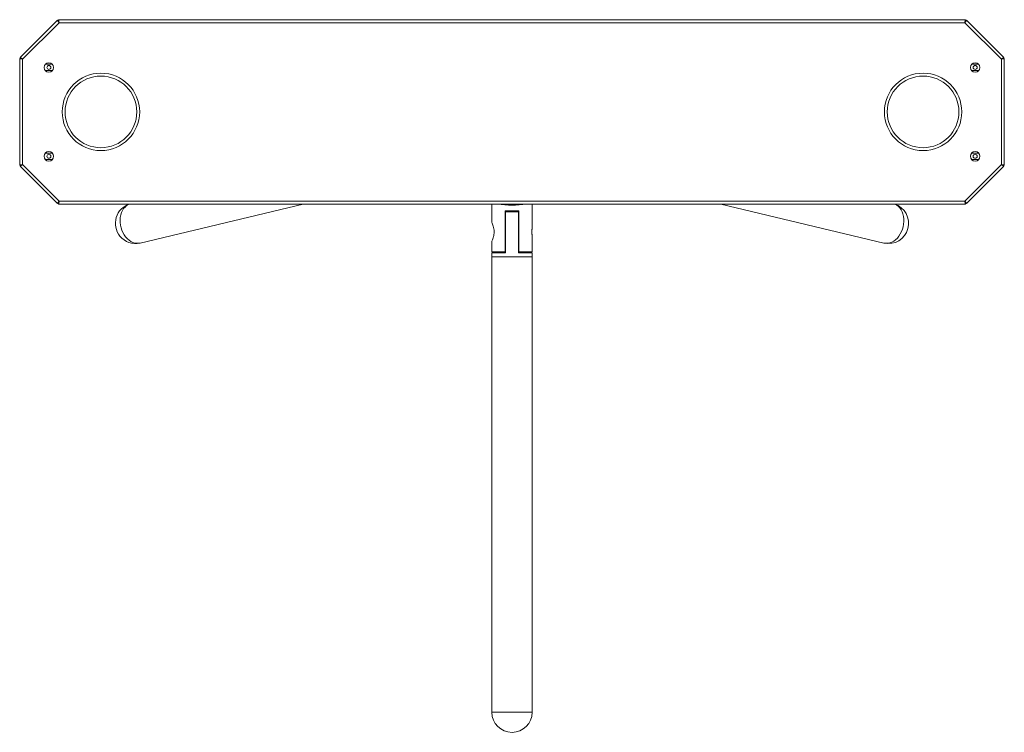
# Model space of a CAD drawing. Header units: millimetres. Extents: x -1884 to 4402, y -1985 to 3057.
# Tile 5 of 22: x 9 to 1039, y -1303 to -557. Entities that reach past the tile are written whole.
import ezdxf

# ---------------------------------------------------------------- set-up
doc = ezdxf.new("R2010")
doc.units = ezdxf.units.MM

msp = doc.modelspace()

# ---------------------------------------------------------------- linework, layer by layer
at = {"color": 7, "linetype": 'Continuous', "lineweight": 18}
for p, q in [((48.3, -557.1), (9.3, -596)), ((50.1, -559.7), (11.9, -597.8)), ((48.3, -557.1), (49.3, -558.1)), ((49.5, -556.6), (49.5, -558.1)), ((998.1, -556.6), (49.5, -556.6)), ((997.5, -559.7), (50.1, -559.7)), ((1035.7, -597.8), (997.5, -559.7)), ((998.1, -556.6), (998.1, -558.1)), ((999.3, -557.1), (998.3, -558.1)), ((1038.3, -596), (999.3, -557.1)), ((8.8, -597.3), (8.8, -708.8)), ((8.8, -597.3), (10.3, -597.3)), ((9.3, -596), (10.4, -597.1)), ((1038.3, -596), (1037.2, -597.1)), ((1038.8, -597.3), (1037.3, -597.3)), ((1038.8, -708.8), (1038.8, -597.3)), ((11.9, -597.8), (11.9, -708.3)), ((36.3, -603.3), (35.4, -603.4)), ((42.3, -603.3), (36.3, -603.3)), ((43.2, -603.4), (42.3, -603.3)), ((1005.3, -603.3), (1004.4, -603.4)), ((1011.3, -603.3), (1005.3, -603.3)), ((1012.2, -603.4), (1011.3, -603.3)), ((1035.7, -708.3), (1035.7, -597.8)), ((35.4, -609.7), (36.3, -609.8)), ((36.3, -609.8), (42.3, -609.8)), ((42.3, -609.8), (43.2, -609.7)), ((1004.4, -609.7), (1005.3, -609.8)), ((1005.3, -609.8), (1011.3, -609.8)), ((1011.3, -609.8), (1012.2, -609.7)), ((36.3, -696.3), (35.4, -696.4)), ((42.3, -696.3), (36.3, -696.3)), ((43.2, -696.4), (42.3, -696.3)), ((1005.3, -696.3), (1004.4, -696.4)), ((1011.3, -696.3), (1005.3, -696.3)), ((1012.2, -696.4), (1011.3, -696.3)), ((8.8, -708.8), (10.3, -708.8)), ((9.3, -710.1), (10.4, -709)), ((9.3, -710.1), (48.3, -749)), ((11.9, -708.3), (50.1, -746.5)), ((35.4, -702.7), (36.3, -702.8)), ((36.3, -702.8), (42.3, -702.8)), ((42.3, -702.8), (43.2, -702.7)), ((997.5, -746.5), (1035.7, -708.3)), ((999.3, -749), (1038.3, -710.1)), ((1004.4, -702.7), (1005.3, -702.8)), ((1005.3, -702.8), (1011.3, -702.8)), ((1011.3, -702.8), (1012.2, -702.7)), ((1038.3, -710.1), (1037.2, -709)), ((1038.8, -708.8), (1037.3, -708.8)), ((48.3, -749), (49.3, -748)), ((49.5, -749.6), (49.5, -748.1)), ((49.5, -749.6), (998.1, -749.6)), ((50.1, -746.5), (997.5, -746.5)), ((134.9, -790.4), (305.3, -749.6)), ((502.6, -749.6), (502.6, -768.7)), ((545, -774.4), (545, -749.6)), ((742.3, -749.6), (912.7, -790.4)), ((998.1, -749.6), (998.1, -748.1)), ((999.3, -749), (998.3, -748)), ((516.8, -756.7), (516.8, -799.7)), ((516.9, -800.7), (516.9, -757.7)), ((516.9, -757.7), (516.9, -757.7)), ((516.9, -757.7), (518.6, -757.7)), ((518.6, -756.7), (518.6, -757.7)), ((528.9, -757.7), (528.9, -756.7)), ((528.9, -757.7), (530.7, -757.7)), ((530.7, -757.7), (530.7, -800.7)), ((530.7, -757.7), (530.7, -757.7)), ((530.8, -799.7), (530.8, -756.7)), ((516.8, -763), (516.9, -763)), ((516.9, -764), (516.8, -764)), ((530.7, -763), (530.8, -763)), ((530.8, -764), (530.7, -764)), ((516.9, -772.7), (516.8, -772.7)), ((516.9, -772.7), (516.8, -772.7)), ((530.8, -772.7), (530.7, -772.7)), ((502.6, -788.6), (502.6, -799.7)), ((516.8, -784.7), (516.9, -784.7)), ((516.8, -784.7), (516.9, -784.7)), ((530.7, -784.7), (530.8, -784.7)), ((545, -799.7), (545, -782.9)), ((502.6, -800.7), (502.6, -804.7)), ((545, -804.7), (545, -800.7)), ((502.6, -804.7), (502.6, -1281.7)), ((545, -1281.7), (545, -804.7))]:
    msp.add_line(p, q, dxfattribs=at)
at = {"color": 7, "linetype": 'Continuous', "lineweight": 18, "flags": 128}
for points in [[(134.9, -790.4), (133.5, -790.7), (131.4, -790.7), (129.3, -790.4), (127.2, -789.8), (125.2, -788.8), (123.2, -787.5), (121.4, -785.9), (119.6, -784), (118.1, -781.8), (116.8, -779.5), (115.7, -777), (114.8, -774.4), (114.2, -771.7), (113.9, -768.9), (113.8, -766.2), (114, -763.5), (114.5, -761), (115.3, -758.6), (116.3, -756.4), (117.5, -754.4), (119, -752.7), (120.6, -751.2), (122.4, -750.1), (123.8, -749.6)], [(123.8, -749.6), (122.4, -750.1), (120.6, -751.2), (119, -752.7), (117.5, -754.4), (116.3, -756.4), (115.3, -758.6), (114.5, -761), (114, -763.5), (113.8, -766.2), (113.9, -768.9), (114.2, -771.7), (114.8, -774.4), (115.7, -777), (116.8, -779.5), (118.1, -781.8), (119.6, -784), (121.4, -785.9), (123.2, -787.5), (125.2, -788.8), (127.2, -789.8), (129.3, -790.4), (131.4, -790.7), (133.5, -790.7), (134.9, -790.4)], [(912.7, -790.4), (912.8, -790.4), (914.9, -790.7), (917, -790.7), (919.1, -790.2), (921.2, -789.4), (923.2, -788.3), (925.1, -786.9), (926.9, -785.2), (928.6, -783.2), (930, -780.9), (931.3, -778.5), (932.3, -776), (933, -773.3), (933.5, -770.6), (933.8, -767.9), (933.7, -765.1), (933.4, -762.5), (932.8, -760), (931.9, -757.7), (930.8, -755.6), (929.5, -753.7), (928, -752.1), (926.3, -750.8), (924.4, -749.8), (923.8, -749.6)], [(923.8, -749.6), (924.4, -749.8), (926.3, -750.8), (928, -752.1), (929.5, -753.7), (930.8, -755.6), (931.9, -757.7), (932.8, -760), (933.4, -762.5), (933.7, -765.1), (933.8, -767.9), (933.5, -770.6), (933, -773.3), (932.3, -776), (931.3, -778.5), (930, -780.9), (928.6, -783.2)], [(516.8, -756.7), (518.5, -756.7), (520.2, -756.7), (522, -756.7), (523.8, -756.7), (525.6, -756.7), (527.3, -756.7), (529.1, -756.7), (530.8, -756.7)], [(516.9, -757.7), (518.6, -757.7), (520.3, -757.7), (522, -757.7), (523.8, -757.7), (525.5, -757.7), (527.3, -757.7), (529, -757.7), (530.7, -757.7)], [(928.6, -783.2), (926.9, -785.2), (925.1, -786.9), (923.2, -788.3), (921.2, -789.4), (919.1, -790.2), (917, -790.7), (914.9, -790.7), (912.8, -790.4), (912.7, -790.4)], [(516.8, -799.7), (514.1, -799.7), (511.6, -799.7), (509.4, -799.7), (507.4, -799.7), (505.7, -799.7), (504.4, -799.7), (503.4, -799.7), (502.8, -799.7), (502.6, -799.7)], [(516.9, -800.7), (514.3, -800.7), (512, -800.7), (509.8, -800.7), (507.8, -800.7), (506.1, -800.7), (504.8, -800.7), (503.7, -800.7), (503, -800.7), (502.6, -800.7), (502.6, -800.7), (503, -800.7), (503.7, -800.7), (504.8, -800.7), (506.1, -800.7), (507.8, -800.7), (509.8, -800.7), (512, -800.7), (514.3, -800.7), (516.9, -800.7)], [(530.7, -800.7), (533.2, -800.7), (535.6, -800.7), (537.8, -800.7), (539.8, -800.7), (541.4, -800.7), (542.8, -800.7), (543.9, -800.7), (544.6, -800.7), (544.9, -800.7), (544.9, -800.7), (544.6, -800.7), (543.9, -800.7), (542.8, -800.7), (541.4, -800.7), (539.8, -800.7), (537.8, -800.7), (535.6, -800.7), (533.2, -800.7), (530.7, -800.7)], [(545, -799.7), (544.8, -799.7), (544.2, -799.7), (543.2, -799.7), (541.9, -799.7), (540.2, -799.7), (538.2, -799.7), (536, -799.7), (533.5, -799.7), (530.8, -799.7)], [(545, -804.7), (544.8, -804.7), (544.3, -804.7), (543.4, -804.7), (542.2, -804.7), (540.6, -804.7), (538.8, -804.7), (536.7, -804.7), (534.4, -804.7), (531.9, -804.7), (529.3, -804.7), (526.6, -804.7), (523.8, -804.7), (521, -804.7), (518.3, -804.7), (515.7, -804.7), (513.2, -804.7), (510.9, -804.7), (508.8, -804.7), (507, -804.7), (505.4, -804.7), (504.2, -804.7), (503.3, -804.7), (502.8, -804.7), (502.6, -804.7), (502.6, -804.7)], [(502.6, -804.7), (502.8, -804.7), (503.3, -804.7), (504.2, -804.7), (505.4, -804.7), (507, -804.7), (508.8, -804.7), (510.9, -804.7), (513.2, -804.7), (515.7, -804.7), (518.3, -804.7), (521, -804.7), (523.8, -804.7)], [(523.8, -804.7), (526.6, -804.7), (529.3, -804.7), (531.9, -804.7), (534.4, -804.7), (536.7, -804.7), (538.8, -804.7), (540.6, -804.7), (542.2, -804.7), (543.4, -804.7), (544.3, -804.7), (544.8, -804.7), (545, -804.7)], [(545, -1281.7), (544.8, -1281.7), (544.3, -1281.7), (543.4, -1281.7), (542.2, -1281.7), (540.6, -1281.7), (538.8, -1281.7), (536.7, -1281.7), (534.4, -1281.7), (531.9, -1281.7), (529.3, -1281.7), (526.6, -1281.7), (523.8, -1281.7), (521, -1281.7), (518.3, -1281.7), (515.7, -1281.7), (513.2, -1281.7), (510.9, -1281.7), (508.8, -1281.7), (507, -1281.7), (505.4, -1281.7), (504.2, -1281.7), (503.3, -1281.7), (502.8, -1281.7), (502.6, -1281.7), (502.6, -1281.7)], [(502.6, -1281.7), (502.8, -1281.7), (503.3, -1281.7), (504.2, -1281.7), (505.4, -1281.7), (507, -1281.7), (508.8, -1281.7), (510.9, -1281.7), (513.2, -1281.7), (515.7, -1281.7), (518.3, -1281.7), (521, -1281.7), (523.8, -1281.7)], [(523.8, -1281.7), (526.6, -1281.7), (529.3, -1281.7), (531.9, -1281.7), (534.4, -1281.7), (536.7, -1281.7), (538.8, -1281.7), (540.6, -1281.7), (542.2, -1281.7), (543.4, -1281.7), (544.3, -1281.7), (544.8, -1281.7), (545, -1281.7)]]:
    msp.add_lwpolyline(points, dxfattribs=at)
at = {"color": 7, "linetype": 'Continuous', "lineweight": 18}
for centre, radius in [((39.3, -606.6), 5), ((39.3, -606.6), 2.1), ((1008.3, -606.6), 5), ((1008.3, -606.6), 2.1), ((93.8, -653.1), 40.5), ((93.8, -653.1), 37.5), ((953.8, -653.1), 40.5), ((953.8, -653.1), 37.5), ((39.3, -699.6), 5), ((39.3, -699.6), 2.1), ((1008.3, -699.6), 5), ((1008.3, -699.6), 2.1)]:
    msp.add_circle(centre, radius, dxfattribs=at)
for centre, radius, start, end in [((130.1, -769.8), 21.2, 107.5157, 218.8464), ((523.8, -651.3), 99.4, 261.3252, 278.6748), ((917.5, -769.8), 21.2, 257.3312, 72.4843), ((130.1, -769.8), 21.2, 218.8464, 282.6688), ((523.8, -1281.5), 21.2, 180.5431, 270), ((523.8, -1281.5), 21.2, 270, 359.4569)]:
    msp.add_arc(centre, radius, start, end, dxfattribs=at)
for points in [[(48.3, -557.1), (48.3, -557.1), (48.3, -557.3), (48.7, -557.9), (49.3, -558.7), (49.8, -559.3), (50.1, -559.7)], [(49.3, -558.1), (49.3, -558.2), (49.3, -558.3), (49.5, -558.6), (49.7, -559.1), (50, -559.5), (50.1, -559.7)], [(50.1, -559.7), (50, -559.2), (49.9, -558.4), (49.8, -557.4), (49.7, -556.7), (49.6, -556.6), (49.5, -556.6)], [(50.1, -559.7), (50, -559.4), (49.9, -559), (49.8, -558.5), (49.7, -558.1), (49.6, -558.1), (49.5, -558.1)], [(998.1, -556.6), (998, -556.6), (997.9, -556.7), (997.8, -557.4), (997.6, -558.4), (997.6, -559.2), (997.5, -559.7)], [(997.5, -559.7), (997.8, -559.3), (998.3, -558.7), (998.9, -557.9), (999.3, -557.3), (999.3, -557.1), (999.3, -557.1)], [(998.1, -558.1), (998, -558.1), (997.9, -558.1), (997.8, -558.5), (997.6, -559), (997.6, -559.4), (997.5, -559.7)], [(997.5, -559.7), (997.6, -559.5), (997.9, -559.1), (998.1, -558.6), (998.3, -558.3), (998.3, -558.2), (998.3, -558.1)], [(8.8, -597.3), (8.8, -597.3), (8.9, -597.4), (9.7, -597.6), (10.7, -597.7), (11.5, -597.8), (11.9, -597.8)], [(11.9, -597.8), (11.6, -597.6), (10.9, -597.1), (10.1, -596.4), (9.5, -596), (9.4, -596), (9.3, -596)], [(10.3, -597.3), (10.3, -597.3), (10.4, -597.4), (10.7, -597.6), (11.3, -597.7), (11.7, -597.8), (11.9, -597.8)], [(11.9, -597.8), (11.7, -597.7), (11.4, -597.5), (10.9, -597.2), (10.5, -597.1), (10.4, -597.1), (10.4, -597.1)], [(1038.3, -596), (1038.2, -596), (1038.1, -596), (1037.5, -596.4), (1036.7, -597.1), (1036, -597.6), (1035.7, -597.8)], [(1037.2, -597.1), (1037.2, -597.1), (1037.1, -597.1), (1036.7, -597.2), (1036.2, -597.5), (1035.9, -597.7), (1035.7, -597.8)], [(1035.7, -597.8), (1036.1, -597.8), (1036.9, -597.7), (1037.9, -597.6), (1038.7, -597.4), (1038.7, -597.3), (1038.8, -597.3)], [(1035.7, -597.8), (1035.9, -597.8), (1036.3, -597.7), (1036.9, -597.6), (1037.2, -597.4), (1037.3, -597.3), (1037.3, -597.3)], [(11.9, -708.3), (11.5, -708.3), (10.7, -708.4), (9.7, -708.5), (8.9, -708.7), (8.8, -708.8), (8.8, -708.8)], [(9.3, -710.1), (9.4, -710.1), (9.5, -710.1), (10.1, -709.7), (10.9, -709), (11.6, -708.5), (11.9, -708.3)], [(11.9, -708.3), (11.7, -708.3), (11.3, -708.4), (10.7, -708.5), (10.4, -708.7), (10.3, -708.8), (10.3, -708.8)], [(10.4, -709), (10.4, -709), (10.5, -709.1), (10.9, -708.9), (11.4, -708.6), (11.7, -708.4), (11.9, -708.3)], [(1038.8, -708.8), (1038.7, -708.8), (1038.7, -708.7), (1037.9, -708.5), (1036.9, -708.4), (1036.1, -708.3), (1035.7, -708.3)], [(1035.7, -708.3), (1036, -708.5), (1036.7, -709), (1037.5, -709.7), (1038.1, -710.1), (1038.2, -710.1), (1038.3, -710.1)], [(1035.7, -708.3), (1035.9, -708.4), (1036.2, -708.6), (1036.7, -708.9), (1037.1, -709.1), (1037.2, -709), (1037.2, -709)], [(1037.3, -708.8), (1037.3, -708.8), (1037.2, -708.7), (1036.9, -708.5), (1036.3, -708.4), (1035.9, -708.3), (1035.7, -708.3)], [(50.1, -746.5), (49.8, -746.8), (49.3, -747.4), (48.7, -748.2), (48.3, -748.8), (48.3, -749), (48.3, -749)], [(50.1, -746.5), (50, -746.6), (49.7, -747), (49.5, -747.5), (49.3, -747.8), (49.3, -747.9), (49.3, -748)], [(49.5, -749.6), (49.6, -749.5), (49.7, -749.4), (49.8, -748.7), (49.9, -747.7), (50, -746.9), (50.1, -746.5)], [(49.5, -748.1), (49.6, -748), (49.7, -748), (49.8, -747.6), (49.9, -747.1), (50, -746.7), (50.1, -746.5)], [(997.5, -746.5), (997.6, -746.9), (997.6, -747.7), (997.8, -748.7), (997.9, -749.4), (998, -749.5), (998.1, -749.6)], [(999.3, -749), (999.3, -749), (999.3, -748.8), (998.9, -748.2), (998.3, -747.4), (997.8, -746.8), (997.5, -746.5)], [(997.5, -746.5), (997.6, -746.7), (997.6, -747.1), (997.8, -747.6), (997.9, -748), (998, -748), (998.1, -748.1)], [(998.3, -748), (998.3, -747.9), (998.3, -747.8), (998.1, -747.5), (997.9, -747), (997.6, -746.6), (997.5, -746.5)]]:
    msp.add_open_spline(points, degree=3, dxfattribs=at)
for points, knots in [([(502.7, -788.6), (502.6, -788.6), (502.6, -788.7), (503, -787.9), (503.7, -786.2), (504.4, -784.1), (504.8, -782), (505.1, -779.8), (505.1, -777.1), (504.6, -774.1), (503.8, -771.5), (503, -769.5), (502.6, -768.7), (502.6, -768.7), (502.6, -768.7)], [0, 0, 0, 0, 0.03594, 0.132052, 0.231153, 0.339128, 0.394197, 0.451181, 0.552515, 0.646246, 0.746276, 0.856626, 0.966346, 1, 1, 1, 1]), ([(545, -774.4), (545, -774.5), (545, -774.6), (544.8, -775.3), (544.7, -776.3), (544.6, -777.7), (544.6, -779.1), (544.6, -780.5), (544.8, -781.7), (544.9, -782.5), (545, -782.9), (545, -782.9), (545, -782.9)], [0, 0, 0, 0, 0.105922, 0.211795, 0.318957, 0.427079, 0.533765, 0.63885, 0.744664, 0.852386, 0.960255, 1, 1, 1, 1])]:
    msp.add_open_spline(points, degree=3, knots=knots, dxfattribs=at)

doc.saveas('drawing.dxf')
